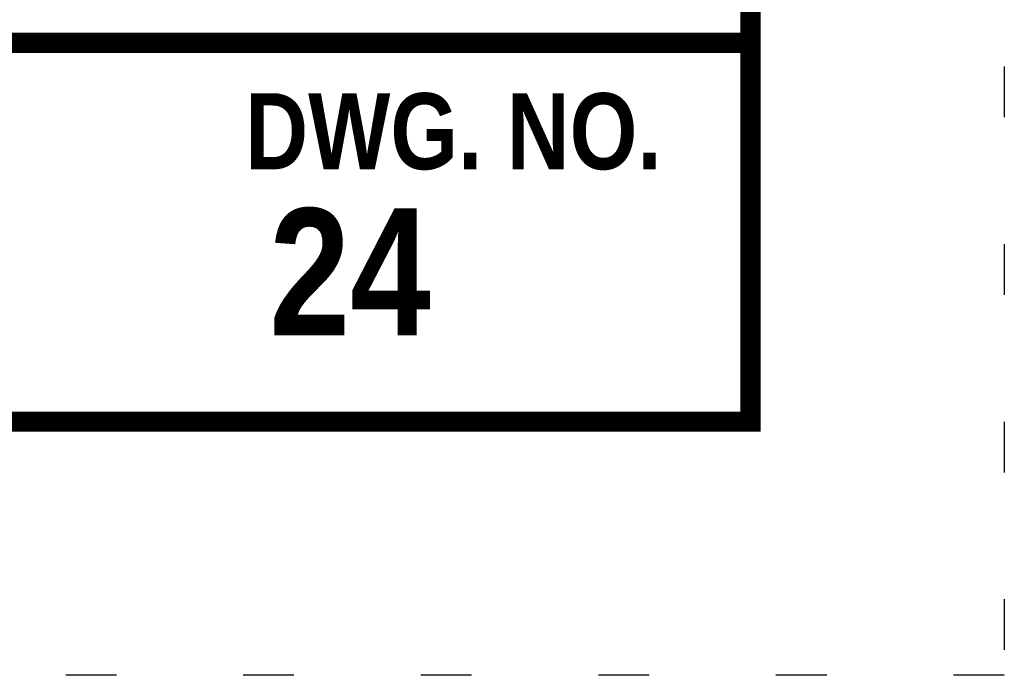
# Model space of a CAD drawing. Header units: inches. Extents: x 63.8 to 72.3, y -3.8 to 7.2.
# Tile 3 of 147: x 70.4 to 72.3, y -3.8 to -2.5. Entities that reach past the tile are written whole.
import ezdxf
from ezdxf.enums import TextEntityAlignment as Align

# ---------------------------------------------------------------- set-up
doc = ezdxf.new("R2010")
doc.units = ezdxf.units.IN
doc.header["$MEASUREMENT"] = 0
doc.linetypes.add('DOT2', pattern=[0.125, 0, -0.125])
doc.layers.add('BORDER', color=7, linetype='Continuous')
doc.layers.add('TEXT', color=255, linetype='Continuous')
doc.styles.add('TECHNICAL', font='techb___.ttf')

msp = doc.modelspace()

# ---------------------------------------------------------------- linework, layer by layer
at = {"layer": 'BORDER', "const_width": 0.04}
msp.add_lwpolyline([(64.31371, -3.255), (64.31371, 6.745), (71.81371, 6.745), (71.81371, -3.255)], close=True, dxfattribs=at)
msp.add_lwpolyline([(64.31371, -2.50828), (71.81371, -2.50828)], dxfattribs=at)
at = {"layer": 'Defpoints', "linetype": 'DOT2', "ltscale": 2}
msp.add_lwpolyline([(63.81371, -3.755), (63.81371, 7.245), (72.31371, 7.245), (72.31371, -3.755)], close=True, dxfattribs=at)

# ---------------------------------------------------------------- texts
at = {"layer": 'TEXT', "color": 7, "style": 'TECHNICAL'}
for s, height, p in [('DWG. NO.', 0.15, (71.63841, -2.68241)), ('24', 0.25, (71.18347, -2.95974))]:
    msp.add_text(s, height=height, dxfattribs=at).set_placement(p, align=Align.MIDDLE_RIGHT)

doc.saveas('drawing.dxf')
